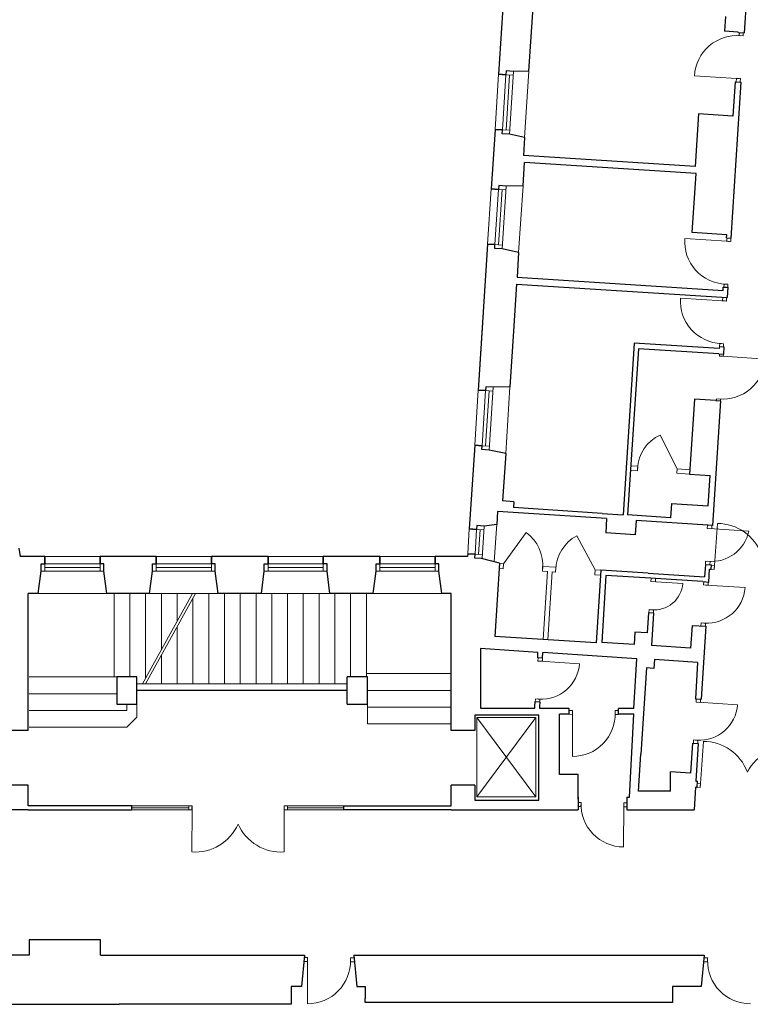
# Model space of a CAD drawing. Header units: millimetres. Extents: x 6904000 to 7075021, y 297772 to 407623.
# Tile 59 of 91: x 7028795 to 7029537, y 324861 to 325859. Entities that reach past the tile are written whole.
import ezdxf

# ---------------------------------------------------------------- set-up
doc = ezdxf.new("R2010")
doc.units = ezdxf.units.MM
for name, color, linetype, lineweight in [('MCS - 2 piętro - koncepcja (2026.04.17)_do wysłania$0$Drzwi i okna', 8, 'Continuous', 9), ('MCS - 2 piętro - koncepcja (2026.04.17)_do wysłania$0$Przekrojowa', 8, 'Continuous', 25), ('MCS - 2 piętro - koncepcja (2026.04.17)_do wysłania$0$Ramka', 8, 'Continuous', 9), ('MCS - 2 piętro - koncepcja (2026.04.17)_do wysłania$0$Widokowa', 8, 'Continuous', 9)]:
    doc.layers.add(name, color=color, linetype=linetype, lineweight=lineweight)

# ---------------------------------------------------------------- blocks, each defined once
blk = doc.blocks.new('MCS - 2 piętro - koncepcja (2026.04.17)_do wysłania$0$zw$2918')
at = {"layer": 'MCS - 2 piętro - koncepcja (2026.04.17)_do wysłania$0$Drzwi i okna', "color": 0}
for p, q in [((3455.2, -1398.8), (3455.6, -1392.8)), ((3463.2, -1399.3), (3463.6, -1393.3)), ((3454.2, -1398.8), (3463.2, -1399.3)), ((3449.9, -1485.6), (3364.5, -1480.3)), ((3448.9, -1485.5), (3457.8, -1486.1)), ((3449.4, -1492.6), (3449.9, -1485.6)), ((3457.8, -1486.1), (3457.4, -1493.1)), ((3430.1, -1816), (3344.8, -1810.6)), ((3429.1, -1816), (3438.1, -1816.6)), ((3430.5, -1809), (3430.1, -1816)), ((3438.1, -1816.6), (3438.5, -1809.5)), ((3423.5, -1902.7), (3432.5, -1903.3)), ((3424.5, -1902.8), (3424.1, -1908.8)), ((3432.5, -1903.3), (3432.1, -1909.3)), ((3421.3, -1936.7), (3336, -1931.2)), ((3420.3, -1936.7), (3429.3, -1937.3)), ((3421.8, -1929.7), (3421.3, -1936.7)), ((3429.3, -1937.3), (3429.7, -1930.2)), ((3414.7, -2023.4), (3423.7, -2024)), ((3415.7, -2023.5), (3415.3, -2029.5)), ((3423.7, -2024), (3423.3, -2030)), ((3415.1, -2048.8), (3415.3, -2044.5)), ((3424, -2049.4), (3415.1, -2048.8)), ((3423.3, -2045.1), (3423, -2049.3)), ((3423, -2049.3), (3508.4, -2054.9)), ((3409.4, -2135.5), (3409.1, -2139.3)), ((3418.4, -2136.1), (3409.4, -2135.5)), ((3417.4, -2136), (3417.1, -2139.9)), ((3390.5, -2398.4), (3390.9, -2391.8)), ((3399.5, -2399), (3399.9, -2392.4)), ((3405.2, -2473.6), (3411.2, -2388.3)), ((3399.6, -2399), (3390.6, -2398.4)), ((3395, -2398.7), (3474.8, -2403.8)), ((3387.1, -2464.9), (3386.7, -2471.4)), ((3396.1, -2465.5), (3387.1, -2464.9)), ((3395.7, -2472), (3396.1, -2465.5)), ((3398.7, -2473.2), (3405.2, -2473.6)), ((3405.3, -2472.6), (3404.7, -2481.6)), ((3404.7, -2481.6), (3398.2, -2481.2)), ((3276.3, -2506.3), (3276.7, -2499.7)), ((3285.3, -2506.8), (3276.3, -2506.3)), ((3276.3, -2506.3), (3340.7, -2510.4)), ((3285.3, -2506.8), (3285.7, -2500.3)), ((3383.1, -2513.1), (3383.5, -2506.6)), ((3392.1, -2513.7), (3383.2, -2513.2)), ((3387.6, -2513.4), (3467.4, -2518.6)), ((3392.1, -2513.7), (3392.5, -2507.1)), ((3272.7, -2563.1), (3272.2, -2569.5)), ((3281.6, -2563.6), (3272.7, -2563.1)), ((3281.2, -2570.1), (3281.6, -2563.6)), ((3378.2, -2589.9), (3377.7, -2596.4)), ((3387.1, -2590.5), (3378.2, -2589.9)), ((3386.7, -2597), (3387.1, -2590.5)), ((3046.8, -2667.4), (3047.3, -2660.8)), ((3055.9, -2667.9), (3046.9, -2667.4)), ((3051.3, -2667.7), (3131.2, -2672.8)), ((3055.8, -2667.9), (3056.2, -2661.4)), ((3041.9, -2744.1), (3041.5, -2750.6)), ((3050.9, -2744.7), (3041.9, -2744.1)), ((3050.5, -2751.2), (3050.9, -2744.7)), ((3367.7, -2750.6), (3368.1, -2744.1)), ((3376.7, -2751.2), (3367.7, -2750.6)), ((3372.2, -2750.9), (3452, -2756.1)), ((3376.7, -2751.2), (3377.1, -2744.6)), ((3116.9, -2767.6), (3110.4, -2767.5)), ((3110.4, -2775.5), (3116.9, -2775.6)), ((3116.9, -2775.6), (3116.7, -2861.1)), ((3116.9, -2776.6), (3116.9, -2767.6)), ((3203.8, -2776.7), (3203.8, -2767.7)), ((3203.8, -2767.7), (3210.4, -2767.7)), ((3203.8, -2775.7), (3210.4, -2775.7)), ((3362.7, -2827.4), (3362.3, -2833.9)), ((3371.7, -2828), (3362.7, -2827.4)), ((3371.3, -2834.5), (3371.7, -2828)), ((3376.8, -2915.7), (3382.7, -2830.4)), ((3370.2, -2915.3), (3376.7, -2915.7)), ((3376.8, -2914.7), (3376.2, -2923.6)), ((3376.2, -2923.6), (3369.7, -2923.2)), ((3134.3, -2954.4), (3128.8, -2954.3)), ((3134.2, -2963.4), (3134.3, -2954.4)), ((3221.1, -2964.2), (3221.2, -2955.2)), ((3221.2, -2955.2), (3227.9, -2955.2)), ((2344.7, -2961.1), (2338.2, -2961.1)), ((2338.2, -2969.1), (2344.7, -2969.1)), ((2344.7, -2969.1), (2344.6, -3054.6)), ((2344.7, -2970.1), (2344.7, -2961.1)), ((2531.8, -2970.1), (2531.7, -2961.1)), ((2531.7, -2961.1), (2538.2, -2961.1)), ((2538.2, -2969.1), (2531.8, -2969.1)), ((2531.8, -2969.1), (2531.9, -3054.6)), ((3134.2, -2962.4), (3128.8, -2962.3)), ((3221.2, -2959.2), (3220.4, -3044.7)), ((3227.4, -2963.2), (3221.2, -2963.2)), ((2579.4, -3269), (2572.9, -3269)), ((2579.4, -3278), (2579.4, -3269)), ((2666.3, -3278.2), (2666.3, -3269.2)), ((2666.3, -3269.2), (2672.9, -3269.2)), ((3391.1, -3269.2), (3384, -3269.2)), ((3391.1, -3278.2), (3391.1, -3269.2)), ((2571.6, -3277), (2579.4, -3277)), ((2579.4, -3277), (2579.3, -3362.5)), ((2666.3, -3277.2), (2674.2, -3277.2)), ((3391.1, -3277.2), (3383.2, -3277.2))]:
    blk.add_line(p, q, dxfattribs=at)
at = {"layer": 'MCS - 2 piętro - koncepcja (2026.04.17)_do wysłania$0$Drzwi i okna', "color": 0, "ltscale": 1.6}
for p, q in [((3329.2, -2277.6), (3294.8, -2209.1)), ((2976.8, -2470.3), (3022.7, -2406.9)), ((3163, -2482.3), (3125.6, -2413.6))]:
    blk.add_line(p, q, dxfattribs=at)
for centre, radius, start, end in [((3451.1, -1485.5), 86.7, 84.979, 176.5896), ((3431.3, -1816.3), 86.7, 176.193, 267.8036), ((3422.5, -1937), 86.7, 176.193, 267.8036), ((3421.8, -2049.4), 86.7, 264.7676, 356.3783), ((3326.4, -2279.7), 77.4, 114.1138, 177.9529), ((3410.9, -2483.8), 95.4, 20.051, 89.8558), ((2975.9, -2472.7), 80.7, 354.5264, 54.6033), ((3163.5, -2484.8), 80.7, 117.9982, 178.0752), ((3399, -2388.1), 77.4, 264.5446, 348.3084), ((3283.1, -2505.9), 57.8, 264.0905, 355.5263), ((3117.1, -2774.3), 86.7, 269.771, 1.3816), ((3382.5, -2925.8), 95.4, 20.4286, 90.2334), ((3556.3, -2937), 95.4, 82.3767, 152.1814), ((3221, -2957.9), 86.7, 177.9873, 269.5979), ((2351.1, -2959.4), 95.4, 266.0716, 335.8764), ((2525.3, -2959.4), 95.4, 204.1236, 273.9284), ((2579.6, -3275.8), 86.7, 269.7794, 1.39), ((3477.8, -3275.8), 86.7, 178.61, 270.2206)]:
    blk.add_arc(centre, radius, start, end, dxfattribs=at)
at = {"layer": 'MCS - 2 piętro - koncepcja (2026.04.17)_do wysłania$0$Drzwi i okna', "color": 0}
for centre, radius, start, end in [((3458.1, -1407.8), 78.2, 264.816, 268.1145), ((3428.5, -1894.2), 78.2, 84.6681, 87.9667), ((3419.7, -2014.9), 78.2, 84.6681, 87.9667), ((3414.5, -2127.1), 78.2, 84.6046, 87.9032), ((3482.9, -2482.5), 78.2, 174.3635, 177.6621), ((3389.8, -2512.7), 77.8, 266.3349, 355.7089), ((3283.2, -2485.4), 78.2, 264.6739, 267.9724), ((3388.7, -2512.3), 78.2, 264.6779, 267.9764), ((3053.6, -2667), 77.8, 266.3349, 355.7089), ((3052.5, -2666.5), 78.2, 264.6779, 267.9764), ((3195, -2772.3), 78.2, 178.2461, 181.5447), ((3374.4, -2750.2), 77.8, 266.3349, 355.7089), ((3373.3, -2749.8), 78.2, 264.6779, 267.9764), ((3454.5, -2924), 78.2, 174.7412, 178.0397), ((2422.8, -2965.8), 78.2, 178.2653, 181.5639), ((2453.6, -2965.8), 78.2, 358.4361, 1.7347), ((3143.1, -2959), 78.2, 357.8242, 1.1228), ((2657.5, -3273.7), 78.2, 178.2545, 181.5531)]:
    blk.add_arc(centre, radius, start, end, dxfattribs=at)
at = {"layer": 'MCS - 2 piętro - koncepcja (2026.04.17)_do wysłania$0$Przekrojowa', "color": 0, "ltscale": 1.6}
for p, q in [((3477.8, -1200.8), (3465.4, -1393.4)), ((2983, -1227.9), (2966.9, -1477.4)), ((3028.5, -1470.8), (3039.3, -1304.8)), ((3427.4, -1359.9), (3425.5, -1389.8)), ((3453.4, -1391.6), (3425.5, -1389.8)), ((3453.4, -1392.6), (3453.4, -1391.6)), ((3453.4, -1392.6), (3465.4, -1393.4)), ((3028.5, -1470.8), (2997.1, -1471.5)), ((3458.9, -1493.2), (3438.5, -1809.5)), ((3446.9, -1492.4), (3442.4, -1562.3)), ((3446.9, -1492.4), (3458.9, -1493.2)), ((3372.6, -1557.8), (3365.7, -1664.6)), ((3442.4, -1562.3), (3372.6, -1557.8)), ((2959.7, -1589.1), (2951.9, -1709.9)), ((3019.8, -1605.3), (2988.9, -1598.8)), ((3019.8, -1605.3), (3017.4, -1642.1)), ((3016.5, -1703.3), (3019.5, -1656.2)), ((3365.7, -1664.6), (3017.4, -1642.1)), ((3367.8, -1678.7), (3019.5, -1656.2)), ((3360.1, -1798.2), (3367.8, -1678.7)), ((3016.5, -1703.3), (2982.1, -1704)), ((3429.9, -1802.7), (3360.1, -1798.2)), ((3429.5, -1809), (3429.9, -1802.7)), ((3429.5, -1809), (3438.5, -1809.5)), ((2944.7, -1821.6), (2925.6, -2118)), ((3007.7, -1838.5), (2973.9, -1831.3)), ((3007.7, -1838.5), (3004.5, -1888.8)), ((3004.5, -1888.8), (3422.6, -1915.7)), ((3003.6, -1902.7), (2997.4, -1998.2)), ((3003.6, -1902.7), (3430.7, -1930.3)), ((3422.6, -1915.7), (3423.1, -1908.8)), ((3423.1, -1908.8), (3432.1, -1909.3)), ((3432.1, -1909.3), (3430.7, -1930.3)), ((2934.4, -1981.3), (2925.6, -2118)), ((2997.4, -1998.2), (2990.1, -2111.4)), ((3242.4, -2022.4), (3219.9, -2370.6)), ((3250.6, -2033.9), (3228.7, -2371.2)), ((3415, -2033.5), (3242.4, -2022.4)), ((3414.3, -2044.5), (3250.6, -2033.9)), ((3415.2, -2029.5), (3415, -2033.5)), ((3415.2, -2029.5), (3424.3, -2030.1)), ((3424.3, -2030.1), (3423.3, -2045.1)), ((3414.3, -2044.5), (3423.3, -2045.1)), ((2990.1, -2111.4), (2955.8, -2112.2)), ((3364.3, -2136.4), (3354.5, -2288.2)), ((3408.1, -2139.3), (3364.3, -2136.4)), ((3417.1, -2139.9), (3400.8, -2392.4)), ((3408.1, -2139.3), (3417.2, -2139.9)), ((2918.4, -2229.8), (2907.4, -2399.4)), ((2981.4, -2246.6), (2947.6, -2239.5)), ((2981.4, -2246.6), (2975.2, -2342.8)), ((3354.5, -2288.2), (3396.2, -2290.9)), ((3392.2, -2352.8), (3396.2, -2290.9)), ((2998.2, -2344.3), (2975.2, -2342.8)), ((2998.2, -2344.3), (2997.4, -2356.3)), ((3177.2, -2367.9), (2997.4, -2356.3)), ((3317.6, -2348), (3315.7, -2376.8)), ((3317.6, -2348), (3392.2, -2352.8)), ((2964.8, -2364.3), (2963.1, -2390.5)), ((3186.3, -2378.6), (2964.8, -2364.3)), ((3177.2, -2367.9), (3219.9, -2370.6)), ((3315.7, -2376.8), (3228.7, -2371.2)), ((2963.1, -2390.5), (2937.6, -2393.6)), ((3186.3, -2378.6), (3184.4, -2407.5)), ((3246.1, -2382.5), (3244.3, -2411.4)), ((3391.8, -2391.9), (3246.1, -2382.5)), ((3400.8, -2392.4), (3391.8, -2391.9)), ((3244.3, -2411.4), (3184.4, -2407.5)), ((1993, -2438.8), (1995.8, -2455.3)), ((2046.2, -2455.3), (1995.8, -2455.3)), ((2272.2, -2455.3), (2158.2, -2455.3)), ((2499.2, -2455.3), (2384.2, -2455.3)), ((2726.2, -2455.3), (2611.2, -2455.3)), ((2903.8, -2455.3), (2838.2, -2455.3)), ((2904.2, -2449.8), (2903.8, -2455.3)), ((2968.8, -2468.8), (2932.2, -2459.4)), ((2968.8, -2468.8), (2959.2, -2617.5)), ((3386.7, -2471.4), (3385.1, -2496.6)), ((3386.7, -2471.4), (3398.8, -2472.2)), ((3398.2, -2481.2), (3398.8, -2472.2)), ((2032.6, -2530.3), (2038.4, -2485.1)), ((2171.7, -2530.3), (2166, -2485.1)), ((2258.6, -2530.3), (2264.4, -2485.1)), ((2397.7, -2530.3), (2392, -2485.1)), ((2485.6, -2530.3), (2491.4, -2485.1)), ((2624.7, -2530.3), (2619, -2485.1)), ((2712.6, -2530.3), (2718.4, -2485.1)), ((2851.7, -2530.3), (2846, -2485.1)), ((3174.5, -2483.1), (3165, -2630.7)), ((3270.3, -2489.2), (3174.5, -2483.1)), ((3184.9, -2493.7), (3176.2, -2629.5)), ((3275.7, -2499.6), (3184.9, -2493.7)), ((3270.3, -2489.2), (3385.1, -2496.6)), ((3393.4, -2507.2), (3395.1, -2481)), ((3395.1, -2481), (3398.2, -2481.2)), ((3285.7, -2500.3), (3275.7, -2499.6)), ((3381.5, -2506.4), (3285.7, -2500.3)), ((3381.5, -2506.4), (3393.4, -2507.2)), ((2011.9, -2808.1), (2011.9, -2530.3)), ((2032.6, -2530.3), (2011.9, -2530.3)), ((2258.6, -2530.3), (2171.7, -2530.3)), ((2485.6, -2530.3), (2397.7, -2530.3)), ((2712.6, -2530.3), (2624.7, -2530.3)), ((2870.9, -2530.3), (2851.7, -2530.3)), ((2870.9, -2808.1), (2870.9, -2530.3)), ((3271.2, -2569.5), (3268.6, -2610.4)), ((3281.2, -2570.1), (3271.2, -2569.5)), ((3281.2, -2570.1), (3277, -2636)), ((3359.8, -2595.2), (3356.8, -2641.1)), ((3359.8, -2595.2), (3387.6, -2597)), ((3243.6, -2608.8), (3242, -2633.7)), ((3268.6, -2610.4), (3243.6, -2608.8)), ((3387.6, -2597), (3378.1, -2744.7)), ((3165, -2630.7), (2959.2, -2617.5)), ((3242, -2633.7), (3176.2, -2629.5)), ((3356.8, -2641.1), (3277, -2636)), ((3046.9, -2649.8), (2930.1, -2642.2)), ((2930.1, -2642.2), (2930.1, -2763.2)), ((3046.3, -2660.7), (3046.9, -2649.8)), ((3056.2, -2661.4), (3056.8, -2650.4)), ((3247.5, -2662.7), (3056.8, -2650.4)), ((3056.2, -2661.4), (3046.3, -2660.7)), ((3241.8, -2763.5), (3247.5, -2662.7)), ((3283.1, -2664.4), (3281.9, -2682.4)), ((3370.9, -2670.1), (3283.1, -2664.4)), ((3370.9, -2670.1), (3366.3, -2743.9)), ((3267, -2681.4), (3255.7, -2856.1)), ((3281.9, -2682.4), (3267, -2681.4)), ((2191.9, -2699.8), (2191.9, -2754.8)), ((2232.9, -2699.8), (2191.9, -2699.8)), ((2232.9, -2754.8), (2232.9, -2699.8)), ((2659.9, -2754.8), (2659.9, -2699.8)), ((2700.9, -2699.8), (2659.9, -2699.8)), ((2700.9, -2754.8), (2700.9, -2699.8)), ((2232.9, -2726.8), (2659.9, -2726.8)), ((2191.9, -2754.8), (2232.9, -2754.8)), ((2659.9, -2754.8), (2700.9, -2754.8)), ((3040.8, -2758.7), (3041.2, -2750.4)), ((3051.2, -2751), (3041.2, -2750.4)), ((3050.7, -2759.3), (3051.2, -2751)), ((3366.3, -2743.9), (3378.1, -2744.7)), ((2930.1, -2763.2), (3040.5, -2763.2)), ((3040.5, -2763.2), (3040.8, -2758.7)), ((3050.5, -2763.5), (3050.7, -2759.3)), ((3090.8, -2763.5), (3050.5, -2763.5)), ((3110.4, -2763.5), (3090.8, -2763.5)), ((3090.8, -2897.5), (3090.8, -2775.5)), ((3110.4, -2775.5), (3090.8, -2775.5)), ((3110.4, -2775.5), (3110.4, -2763.5)), ((3241.8, -2763.5), (3210.4, -2763.5)), ((3210.4, -2775.5), (3210.4, -2763.5)), ((3241.8, -2775.5), (3210.4, -2775.5)), ((3232.4, -2943.5), (3241.8, -2775.5)), ((3048.6, -2777), (2918.9, -2777)), ((2918.9, -2777), (2918.9, -2808.1)), ((3048.6, -2949.8), (3048.6, -2777)), ((2011.9, -2808.1), (1963.9, -2808.1)), ((2918.9, -2808.1), (2870.9, -2808.1)), ((3360.5, -2833.8), (3356.7, -2894.6)), ((3360.5, -2833.8), (3356.7, -2894.6)), ((3360.5, -2833.8), (3372.3, -2834.5)), ((3372.3, -2834.5), (3367.4, -2911.1)), ((3250.8, -2931.7), (3255.7, -2856.1)), ((3315.6, -2931.7), (3315.6, -2892)), ((3356.7, -2894.6), (3315.6, -2892)), ((3128.8, -2897.5), (3090.8, -2897.5)), ((3128.8, -2947.5), (3128.8, -2897.5)), ((3367.4, -2911.1), (3370.5, -2911.3)), ((3369.7, -2923.2), (3370.5, -2911.3)), ((2011.9, -2919.1), (1963.9, -2919.1)), ((2011.9, -2961.1), (2011.9, -2919.1)), ((2870.9, -2961.1), (2870.9, -2919.1)), ((2918.9, -2919.1), (2870.9, -2919.1)), ((2918.9, -2919.1), (2918.9, -2949.8)), ((3315.6, -2931.7), (3250.8, -2931.7)), ((3366.6, -2923), (3363.6, -2969.1)), ((3366.6, -2923), (3369.7, -2923.2)), ((3366.6, -2923), (3369.7, -2923.2)), ((2918.9, -2949.8), (3048.6, -2949.8)), ((3128.8, -2943.5), (3128.8, -2969.1)), ((3227.4, -2943.5), (3227.4, -2969.1)), ((3227.4, -2943.5), (3232.4, -2943.5)), ((2011.9, -2969.1), (1787.9, -2969.1)), ((1999.9, -2969.1), (1996.9, -2969.1)), ((2222.8, -2961.1), (2011.9, -2961.1)), ((2011.9, -2969.1), (2222.8, -2969.1)), ((2222.8, -2969.1), (2222.8, -2961.1)), ((2652.8, -2969.1), (2652.8, -2961.1)), ((2652.8, -2961.1), (2870.9, -2961.1)), ((2870.9, -2969.1), (2652.8, -2969.1)), ((2870.9, -2969.1), (3128.8, -2969.1)), ((3227.4, -2969.1), (3363.6, -2969.1)), ((2158.9, -3232.8), (2013.9, -3232.8)), ((2013.9, -3232.8), (2013.9, -3264.1)), ((2158.9, -3264.1), (2158.9, -3232.8)), ((2013.9, -3264.1), (1948.8, -3264.1)), ((2158.9, -3264.1), (2572.9, -3264.1)), ((2572.9, -3264.1), (2566.6, -3327.7)), ((2672.9, -3264.1), (3384.5, -3264.1)), ((2672.9, -3264.1), (2679.3, -3327.7)), ((3384.5, -3264.1), (3378.2, -3327.7)), ((2566.6, -3327.7), (2545.9, -3327.7)), ((2545.9, -3327.7), (2545.9, -3363.7)), ((2679.3, -3327.7), (2695.9, -3327.7)), ((2695.9, -3327.7), (2695.9, -3351.7)), ((3378.2, -3327.7), (3319.7, -3327.7)), ((3319.7, -3327.7), (3319.7, -3359.7)), ((2695.9, -3359.7), (2695.9, -3351.7)), ((1958.7, -3363.7), (2196.9, -3363.7)), ((2545.9, -3363.7), (2196.9, -3363.7)), ((2855.7, -3359.7), (2695.9, -3359.7)), ((3319.7, -3359.7), (2855.7, -3359.7))]:
    blk.add_line(p, q, dxfattribs=at)
at = {"layer": 'MCS - 2 piętro - koncepcja (2026.04.17)_do wysłania$0$Przekrojowa', "color": 0}
for p, q in [((2981.8, -1478.3), (2966.9, -1477.4)), ((2966.9, -1477.4), (2981.8, -1478.3)), ((2982.3, -1470.6), (2981.8, -1478.3)), ((2997.1, -1471.5), (2982.3, -1470.6)), ((2974.6, -1590.1), (2959.7, -1589.1)), ((2959.7, -1589.1), (2974.6, -1590.1)), ((2974.1, -1597.8), (2974.6, -1590.1)), ((2988.9, -1598.8), (2974.1, -1597.8)), ((2966.8, -1710.8), (2951.9, -1709.9)), ((2951.9, -1709.9), (2966.8, -1710.8)), ((2967.3, -1703.1), (2966.8, -1710.8)), ((2982.1, -1704), (2967.3, -1703.1)), ((2959.6, -1822.6), (2944.7, -1821.6)), ((2944.7, -1821.6), (2959.6, -1822.6)), ((2959.1, -1830.4), (2959.6, -1822.6)), ((2973.9, -1831.3), (2959.1, -1830.4)), ((2941, -2111.2), (2940.5, -2119)), ((2955.8, -2112.2), (2941, -2111.2)), ((2940.5, -2119), (2925.6, -2118)), ((2925.6, -2118), (2940.5, -2119)), ((2933.3, -2230.8), (2918.4, -2229.8)), ((2918.4, -2229.8), (2933.3, -2230.8)), ((2932.8, -2238.5), (2933.3, -2230.8)), ((2947.6, -2239.5), (2932.8, -2238.5)), ((2922.9, -2392.7), (2922.4, -2400.4)), ((2937.6, -2393.6), (2922.9, -2392.7)), ((2937.6, -2393.6), (2922.9, -2392.7)), ((2922.4, -2400.4), (2907.4, -2399.4)), ((2907.4, -2399.4), (2922.4, -2400.4)), ((2046.2, -2470.3), (2046.2, -2455.3)), ((2046.2, -2455.3), (2046.2, -2470.3)), ((2158.2, -2470.3), (2158.2, -2455.3)), ((2158.2, -2455.3), (2158.2, -2470.3)), ((2272.2, -2470.3), (2272.2, -2455.3)), ((2272.2, -2455.3), (2272.2, -2470.3)), ((2384.2, -2470.3), (2384.2, -2455.3)), ((2384.2, -2455.3), (2384.2, -2470.3)), ((2499.2, -2470.3), (2499.2, -2455.3)), ((2499.2, -2455.3), (2499.2, -2470.3)), ((2611.2, -2470.3), (2611.2, -2455.3)), ((2611.2, -2455.3), (2611.2, -2470.3)), ((2726.2, -2470.3), (2726.2, -2455.3)), ((2726.2, -2455.3), (2726.2, -2470.3)), ((2838.2, -2470.3), (2838.2, -2455.3)), ((2838.2, -2455.3), (2838.2, -2470.3)), ((2919.1, -2450.8), (2904.2, -2449.8)), ((2904.2, -2449.8), (2919.1, -2450.8)), ((2918.6, -2458.5), (2919.1, -2450.8)), ((2038.4, -2485.1), (2038.4, -2470.3)), ((2038.4, -2470.3), (2046.2, -2470.3)), ((2166, -2470.3), (2158.2, -2470.3)), ((2166, -2485.1), (2166, -2470.3)), ((2264.4, -2485.1), (2264.4, -2470.3)), ((2264.4, -2470.3), (2272.2, -2470.3)), ((2392, -2470.3), (2384.2, -2470.3)), ((2392, -2485.1), (2392, -2470.3)), ((2491.4, -2485.1), (2491.4, -2470.3)), ((2491.4, -2470.3), (2499.2, -2470.3)), ((2619, -2470.3), (2611.2, -2470.3)), ((2619, -2485.1), (2619, -2470.3)), ((2718.4, -2485.1), (2718.4, -2470.3)), ((2718.4, -2470.3), (2726.2, -2470.3)), ((2846, -2470.3), (2838.2, -2470.3)), ((2846, -2485.1), (2846, -2470.3)), ((2933.4, -2459.5), (2918.6, -2458.5))]:
    blk.add_line(p, q, dxfattribs=at)
at = {"layer": 'MCS - 2 piętro - koncepcja (2026.04.17)_do wysłania$0$Widokowa', "color": 0, "ltscale": 1.6}
for p, q in [((2966.9, -1477.4), (2959.7, -1589.1)), ((3028.5, -1470.8), (3019.8, -1605.3)), ((2951.9, -1709.9), (2944.7, -1821.6)), ((3016.5, -1703.3), (3007.7, -1838.5)), ((2990.1, -2111.4), (2981.4, -2246.6)), ((2925.6, -2118), (2918.4, -2229.8)), ((3249.3, -2272.4), (3235.2, -2271.5)), ((3249.3, -2272.4), (3248.8, -2281.4)), ((3248.8, -2281.4), (3234.6, -2280.5)), ((3329.2, -2277.6), (3328.6, -2286.6)), ((3354.5, -2288.2), (3328.6, -2286.6)), ((3355.1, -2279.3), (3329.2, -2277.6)), ((2963.2, -2389.4), (2958.2, -2466.1)), ((2907.4, -2399.4), (2904.2, -2449.8)), ((2158.2, -2455.3), (2046.2, -2455.3)), ((2384.2, -2455.3), (2272.2, -2455.3)), ((2611.2, -2455.3), (2499.2, -2455.3)), ((2838.2, -2455.3), (2726.2, -2455.3)), ((2976.8, -2470.3), (2968.7, -2469.8)), ((2976.2, -2480.3), (2976.8, -2470.3)), ((3056, -2485.4), (3056.6, -2475.4)), ((3083.1, -2477.2), (3056.6, -2475.4)), ((2976.2, -2480.3), (2968.1, -2479.8)), ((3066, -2486.1), (3056, -2485.4)), ((3066, -2486.1), (3057.1, -2623.8)), ((3076, -2486.7), (3067, -2624.4)), ((3082.5, -2487.1), (3076, -2486.7)), ((3082.5, -2487.1), (3083.1, -2477.2)), ((3162.3, -2492.3), (3163, -2482.3)), ((3173.9, -2493), (3162.3, -2492.3)), ((3174.5, -2483.1), (3163, -2482.3)), ((2177.2, -2530.3), (2027.2, -2530.3)), ((2186.6, -2699.8), (2186.6, -2530.3)), ((2218.6, -2699.8), (2218.6, -2530.3)), ((2244.5, -2713.9), (2345.7, -2530.3)), ((2250.6, -2702.8), (2250.6, -2530.3)), ((2250.6, -2713.9), (2351.9, -2530.3)), ((2403.2, -2530.3), (2253.2, -2530.3)), ((2282.6, -2644.8), (2282.6, -2530.3)), ((2314.6, -2586.8), (2314.6, -2530.3)), ((2378.6, -2713.9), (2378.6, -2530.3)), ((2410.6, -2713.9), (2410.6, -2530.3)), ((2442.6, -2713.9), (2442.6, -2530.3)), ((2474.6, -2713.9), (2474.6, -2530.3)), ((2630.2, -2530.3), (2480.2, -2530.3)), ((2506.6, -2713.9), (2506.6, -2530.3)), ((2538.6, -2713.9), (2538.6, -2530.3)), ((2570.6, -2713.9), (2570.6, -2530.3)), ((2602.6, -2713.9), (2602.6, -2530.3)), ((2634.6, -2713.9), (2634.6, -2530.3)), ((2666.6, -2699.8), (2666.6, -2530.3)), ((2698.6, -2699.8), (2698.6, -2530.3)), ((2870.9, -2530.3), (2707.2, -2530.3)), ((2346.6, -2713.9), (2346.6, -2539.8)), ((2314.6, -2713.9), (2314.6, -2597.8)), ((2282.6, -2713.9), (2282.6, -2655.9)), ((2868.9, -2692.9), (2698.6, -2692.9)), ((2191.9, -2699.8), (2013.9, -2699.8)), ((2191.9, -2699.8), (2186.6, -2699.8)), ((2232.9, -2713.9), (2659.9, -2713.9)), ((2191.9, -2733.8), (2013.9, -2733.8)), ((2868.9, -2726.9), (2700.9, -2726.9)), ((2212.4, -2767.8), (2212.4, -2754.8)), ((2232.9, -2754.8), (2232.9, -2781.2)), ((2700.9, -2754.8), (2700.9, -2794.9)), ((2212.4, -2767.8), (2013.9, -2767.8)), ((2868.9, -2760.9), (2700.9, -2760.9)), ((2232.9, -2781.2), (2212.4, -2801.8)), ((2868.9, -2794.9), (2700.9, -2794.9)), ((2923, -2781.8), (3042.7, -2943)), ((2923, -2943), (3042.7, -2781.8)), ((2923, -2781.8), (3042.7, -2781.8)), ((2923, -2943), (2923, -2781.8)), ((3042.7, -2781.8), (3042.7, -2943)), ((2212.4, -2801.8), (2013.9, -2801.8)), ((3042.7, -2943), (2923, -2943)), ((2222.8, -2961.1), (2338.2, -2961.1)), ((2222.8, -2965.1), (2338.2, -2965.1)), ((2222.8, -2969.1), (2338.2, -2969.1)), ((2338.2, -2961.1), (2338.2, -2969.1)), ((2538.2, -2961.1), (2652.8, -2961.1)), ((2538.2, -2961.1), (2538.2, -2969.1)), ((2538.2, -2965.1), (2652.8, -2965.1)), ((2538.2, -2969.1), (2652.8, -2969.1))]:
    blk.add_line(p, q, dxfattribs=at)
at = {"layer": 'MCS - 2 piętro - koncepcja (2026.04.17)_do wysłania$0$Widokowa', "color": 0}
for p, q in [((2988.9, -1598.8), (2997.1, -1471.5)), ((2974.6, -1590.3), (2981.8, -1478.3)), ((2981.8, -1478.3), (2996.6, -1479.3)), ((2982, -1590.6), (2989.2, -1478.8)), ((2974.6, -1590.1), (2989.4, -1591)), ((2959.6, -1822.8), (2966.8, -1710.8)), ((2966.8, -1710.8), (2981.6, -1711.8)), ((2967, -1823.1), (2974.2, -1711.3)), ((2973.9, -1831.3), (2982.1, -1704)), ((2959.6, -1822.6), (2974.4, -1823.6)), ((2947.6, -2239.5), (2955.8, -2112.2)), ((2933.3, -2231), (2940.5, -2119)), ((2940.5, -2119), (2955.3, -2119.9)), ((2940.7, -2231.2), (2947.9, -2119.5)), ((2933.3, -2230.8), (2948.1, -2231.7)), ((2933.4, -2459.5), (2937.6, -2393.6)), ((2919.1, -2451), (2922.4, -2400.4)), ((2922.4, -2400.4), (2937.1, -2401.4)), ((2926.5, -2451.2), (2929.7, -2400.9)), ((2919.1, -2450.8), (2933.9, -2451.7)), ((2046, -2470.3), (2158.2, -2470.3)), ((2046.2, -2470.3), (2046.2, -2485.1)), ((2158.2, -2470.3), (2158.2, -2485.1)), ((2272, -2470.3), (2384.2, -2470.3)), ((2272.2, -2470.3), (2272.2, -2485.1)), ((2384.2, -2470.3), (2384.2, -2485.1)), ((2499, -2470.3), (2611.2, -2470.3)), ((2499.2, -2470.3), (2499.2, -2485.1)), ((2611.2, -2470.3), (2611.2, -2485.1)), ((2726, -2470.3), (2838.2, -2470.3)), ((2726.2, -2470.3), (2726.2, -2485.1)), ((2838.2, -2470.3), (2838.2, -2485.1)), ((2038.4, -2485.1), (2166, -2485.1)), ((2046.2, -2477.7), (2158.2, -2477.7)), ((2264.4, -2485.1), (2392, -2485.1)), ((2272.2, -2477.7), (2384.2, -2477.7)), ((2491.4, -2485.1), (2619, -2485.1)), ((2499.2, -2477.7), (2611.2, -2477.7)), ((2718.4, -2485.1), (2846, -2485.1)), ((2726.2, -2477.7), (2838.2, -2477.7))]:
    blk.add_line(p, q, dxfattribs=at)

msp = doc.modelspace()

# ---------------------------------------------------------------- block references
at = {"layer": 'MCS - 2 piętro - koncepcja (2026.04.17)_do wysłania$0$Ramka', "xscale": 0.5, "yscale": 0.5, "zscale": 0.5}
msp.add_blockref('MCS - 2 piętro - koncepcja (2026.04.17)_do wysłania$0$zw$2918', (7027797.64, 326542.52), dxfattribs=at)

doc.saveas('drawing.dxf')
